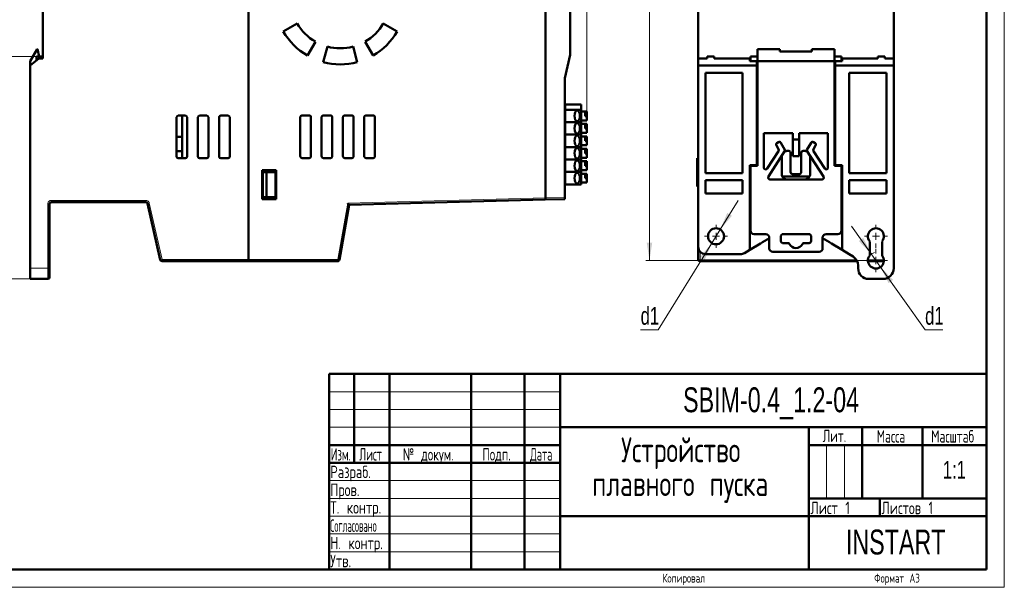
# Model space of a CAD drawing. Header units: millimetres. Extents: x 0 to 420, y 0 to 297.
# Tile 15 of 16: x 143 to 420, y 0 to 160. Entities that reach past the tile are written whole.
import ezdxf

# ---------------------------------------------------------------- set-up
doc = ezdxf.new("R2010")
doc.units = ezdxf.units.MM
doc.styles.add('SLDTEXTSTYLE0', font='TXT', dxfattribs={"width": 0.7, "bigfont": 'bigfont'})
doc.styles.add('SLDTEXTSTYLE1', font='TXT', dxfattribs={"width": 0.7})
doc.styles.add('SLDTEXTSTYLE2', font='TXT', dxfattribs={"width": 0.579176, "bigfont": 'bigfont'})
doc.styles.add('SLDTEXTSTYLE3', font='TXT', dxfattribs={"width": 0.646923, "bigfont": 'bigfont'})
doc.styles.add('SLDTEXTSTYLE4', font='TXT', dxfattribs={"width": 0.570891, "bigfont": 'bigfont'})
doc.styles.add('SLDTEXTSTYLE5', font='TXT', dxfattribs={"width": 0.585996, "bigfont": 'bigfont'})
doc.styles.add('SLDTEXTSTYLE6', font='TXT', dxfattribs={"width": 0.485474, "bigfont": 'bigfont'})
doc.dimstyles.new('SLDDIMSTYLE0', dxfattribs={"dimtxt": 5, "dimasz": 5, "dimexe": 0, "dimexo": 0.0625, "dimgap": 1.25, "dimtad": 2, "dimdec": 1, "dimrnd": 1e-09, "dimzin": 12, "dimdsep": 46, "dimtxsty": 'SLDTEXTSTYLE1', "dimsah": 1, "dimcen": 0.09, "dimadec": 0, "dimazin": 3, "dimtfac": 1, "dimtdec": 3, "dimtofl": 0, "dimtmove": 0, "dimatfit": 3, "dimfxl": 1, "dimfrac": 2, "dimtolj": 1, "dimtzin": 12, "dimarcsym": 0})
doc.dimstyles.new('SLDDIMSTYLE1', dxfattribs={"dimtxt": 5, "dimasz": 5, "dimexe": 0, "dimexo": 0.0625, "dimgap": 1.25, "dimtad": 0, "dimtih": 1, "dimtoh": 1, "dimdec": 1, "dimrnd": 1e-09, "dimzin": 12, "dimdsep": 46, "dimtxsty": 'SLDTEXTSTYLE1', "dimsah": 1, "dimcen": 0, "dimadec": 0, "dimazin": 3, "dimtfac": 1, "dimtdec": 3, "dimtmove": 0, "dimatfit": 3, "dimfxl": 1, "dimfrac": 2, "dimtolj": 1, "dimtzin": 12, "dimarcsym": 0})

# ---------------------------------------------------------------- blocks, each defined once
blk = doc.blocks.new('SW_NOTE_0')
at = {"color": 0, "linetype": 'Continuous', "lineweight": 0, "char_height": 7, "attachment_point": 2, "style": 'SLDTEXTSTYLE0'}
for s, insert in [('Устройство', (21.44, 9)), ('плавного пуска', (21.31, -0.5))]:
    blk.add_mtext(s, dxfattribs=dict(at, insert=insert))
blk = doc.blocks.new('_D_2')
at = {"color": 7, "linetype": 'Continuous', "lineweight": 0}
for p, q in [((145.85, 245.7), (145.85, 259.69)), ((145.85, 258.69), (302.55, 258.69)), ((302.55, 133.8), (302.55, 259.69))]:
    blk.add_line(p, q, dxfattribs=at)
at = {"color": 7, "linetype": 'Continuous', "lineweight": 18}
for points in [[(145.85, 258.69), (150.85, 257.92), (150.85, 259.46)], [(302.55, 258.69), (297.55, 259.46), (297.55, 257.92)]]:
    blk.add_solid(points, dxfattribs=at)
at = {"color": 7, "linetype": 'Continuous', "lineweight": 18, "insert": (222.78, 265.13), "char_height": 5, "attachment_point": 1, "style": 'SLDTEXTSTYLE0'}
blk.add_mtext('Г', dxfattribs=at)
blk = doc.blocks.new('_D_3')
at = {"color": 7, "linetype": 'Continuous', "lineweight": 0}
for p, q in [((147.64, 149.29), (134.85, 149.29)), ((135.85, 86.69), (135.85, 149.29)), ((145.84, 86.69), (134.85, 86.69))]:
    blk.add_line(p, q, dxfattribs=at)
at = {"color": 7, "linetype": 'Continuous', "lineweight": 18}
for points in [[(135.85, 149.29), (135.08, 144.29), (136.61, 144.29)], [(135.85, 86.69), (136.61, 91.69), (135.08, 91.69)]]:
    blk.add_solid(points, dxfattribs=at)
at = {"color": 7, "linetype": 'Continuous', "lineweight": 18, "insert": (129.4, 114.79), "char_height": 5, "attachment_point": 1, "rotation": 90, "style": 'SLDTEXTSTYLE0'}
blk.add_mtext('В2', dxfattribs=at)
blk = doc.blocks.new('_D_4')
at = {"color": 7, "linetype": 'Continuous', "lineweight": 0}
for p, q in [((145.84, 184.69), (134.85, 184.69)), ((135.85, 149.29), (135.85, 184.69)), ((147.64, 149.29), (134.85, 149.29))]:
    blk.add_line(p, q, dxfattribs=at)
at = {"color": 7, "linetype": 'Continuous', "lineweight": 18}
for points in [[(135.85, 184.69), (135.08, 179.69), (136.61, 179.69)], [(135.85, 149.29), (136.61, 154.29), (135.08, 154.29)]]:
    blk.add_solid(points, dxfattribs=at)
at = {"color": 7, "linetype": 'Continuous', "lineweight": 18, "insert": (129.4, 163.97), "char_height": 5, "attachment_point": 1, "rotation": 90, "style": 'SLDTEXTSTYLE0'}
blk.add_mtext('В3', dxfattribs=at)
blk = doc.blocks.new('_D_6')
at = {"color": 7, "linetype": 'Continuous', "lineweight": 0}
for p, q in [((340.06, 100.6), (345.11, 108.78)), ((340.06, 100.6), (337.69, 96.77)), ((337.69, 96.77), (322.63, 72.39)), ((322.63, 72.39), (317.66, 72.39))]:
    blk.add_line(p, q, dxfattribs=at)
at = {"color": 7, "linetype": 'Continuous', "lineweight": 18}
for points in [[(340.06, 100.6), (343.34, 104.45), (342.03, 105.26)], [(337.69, 96.77), (334.41, 92.92), (335.72, 92.11)]]:
    blk.add_solid(points, dxfattribs=at)
at = {"color": 7, "linetype": 'Continuous', "lineweight": 18, "insert": (317.66, 78.83), "char_height": 5, "attachment_point": 1, "style": 'SLDTEXTSTYLE1'}
blk.add_mtext('d1', dxfattribs=at)
blk = doc.blocks.new('_D_7')
at = {"color": 7, "linetype": 'Continuous', "lineweight": 0}
for p, q in [((335.61, 243.49), (319.15, 243.49)), ((320.15, 91.89), (320.15, 243.49)), ((380.61, 91.89), (319.15, 91.89))]:
    blk.add_line(p, q, dxfattribs=at)
at = {"color": 7, "linetype": 'Continuous', "lineweight": 18}
for points in [[(320.15, 243.49), (319.38, 238.49), (320.92, 238.49)], [(320.15, 91.89), (320.92, 96.89), (319.38, 96.89)]]:
    blk.add_solid(points, dxfattribs=at)
at = {"color": 7, "linetype": 'Continuous', "lineweight": 18, "insert": (313.7, 165.02), "char_height": 5, "attachment_point": 1, "rotation": 90, "style": 'SLDTEXTSTYLE0'}
blk.add_mtext('В1', dxfattribs=at)
blk = doc.blocks.new('_D_8')
at = {"color": 7, "linetype": 'Continuous', "lineweight": 0}
for p, q in [((382.57, 93.72), (377.01, 101.56)), ((382.57, 93.72), (385.18, 90.05)), ((385.18, 90.05), (397.71, 72.39)), ((397.71, 72.39), (402.68, 72.39))]:
    blk.add_line(p, q, dxfattribs=at)
at = {"color": 7, "linetype": 'Continuous', "lineweight": 18}
blk.add_arc((383.87, 91.89), 2.25, 101.3996, 140.8029, dxfattribs=at)
for points in [[(382.57, 93.72), (380.31, 98.24), (379.05, 97.35)], [(385.18, 90.05), (387.44, 85.53), (388.7, 86.42)]]:
    blk.add_solid(points, dxfattribs=at)
at = {"color": 7, "linetype": 'Continuous', "lineweight": 18, "insert": (397.71, 78.83), "char_height": 5, "attachment_point": 1, "style": 'SLDTEXTSTYLE1'}
blk.add_mtext('d1', dxfattribs=at)
blk = doc.blocks.new('SW_CENTERMARKSYMBOL_1')
at = {"color": 0, "linetype": 'Continuous', "lineweight": 18}
for p, q in [((0, 2), (0, 3.25)), ((-2, 0), (-3.25, 0)), ((0, 0), (-1, 0)), ((0, 0), (0, 1)), ((0, 0), (0, -1)), ((0, 0), (1, 0)), ((2, 0), (3.25, 0)), ((0, -2), (0, -3.25))]:
    blk.add_line(p, q, dxfattribs=at)
blk = doc.blocks.new('SW_CENTERMARKSYMBOL_2')
at = {"color": 0, "linetype": 'Continuous', "lineweight": 18}
for p, q in [((0, 2), (0, 3.25)), ((-2, 0), (-3.25, 0)), ((0, 0), (-1, 0)), ((0, 0), (0, 1)), ((0, 0), (0, -1)), ((0, 0), (1, 0)), ((2, 0), (3.25, 0)), ((0, -2), (0, -3.25))]:
    blk.add_line(p, q, dxfattribs=at)
blk = doc.blocks.new('SW_CENTERMARKSYMBOL_3')
at = {"color": 0, "linetype": 'Continuous', "lineweight": 18}
for p, q in [((0, 2), (0, 3.25)), ((-2, 0), (-3.25, 0)), ((0, 0), (-1, 0)), ((0, 0), (0, 1)), ((0, 0), (0, -1)), ((0, 0), (1, 0)), ((2, 0), (3.25, 0)), ((0, -2), (0, -3.25))]:
    blk.add_line(p, q, dxfattribs=at)

msp = doc.modelspace()

# ---------------------------------------------------------------- linework, layer by layer
at = {"color": 7, "linetype": 'Continuous', "lineweight": 18}
for p, q in [((420, 297), (420, 0)), ((230, 55), (295, 55)), ((230, 50), (295, 50)), ((230, 45), (295, 45)), ((370, 40), (370, 25)), ((375, 40), (375, 25)), ((230, 30), (295, 30)), ((230, 25), (295, 25)), ((230, 20), (295, 20)), ((230, 15), (295, 15)), ((230, 10), (295, 10)), ((0, 0), (420, 0))]:
    msp.add_line(p, q, dxfattribs=at)
at = {"color": 7, "linetype": 'Continuous', "lineweight": 50}
for p, q in [((415, 5), (415, 292)), ((207.35, 241.19), (207.35, 92.19)), ((207.35, 92.19), (207.35, 241.19)), ((290.85, 109.5), (290.85, 223.87)), ((297.85, 149.69), (297.85, 223.69)), ((149.45, 184.69), (149.45, 148.69)), ((333.87, 148.69), (333.87, 184.69)), ((388.87, 184.69), (388.87, 148.69)), ((217.1, 156.29), (221, 158.54)), ((245.24, 158.54), (249.14, 156.29)), ((226.12, 153.41), (223.87, 149.52)), ((242.37, 149.52), (240.12, 153.41)), ((145.85, 147.95), (147.85, 151.29)), ((147.85, 151.29), (147.91, 151.29)), ((147.91, 151.29), (148.45, 149.29)), ((228.33, 147.67), (229.5, 152.01)), ((236.74, 152.01), (237.91, 147.67)), ((296.35, 143.19), (297.85, 149.69)), ((350.57, 151.29), (350.57, 147.95)), ((356.87, 151.29), (350.57, 151.29)), ((356.87, 150.62), (356.87, 151.29)), ((365.87, 150.62), (356.87, 150.62)), ((365.87, 151.29), (365.87, 150.62)), ((372.17, 151.29), (365.87, 151.29)), ((372.17, 147.95), (372.17, 151.29)), ((148.35, 148.69), (145.85, 146.69)), ((145.85, 146.69), (145.85, 147.95)), ((147.65, 149.29), (147.65, 148.13)), ((149.1, 149.29), (147.65, 149.29)), ((148.35, 148.69), (149.1, 149.29)), ((149.45, 148.69), (148.35, 148.69)), ((149.1, 149.29), (149.45, 149.29)), ((333.87, 146.69), (333.87, 148.69)), ((336.37, 148.69), (333.87, 148.69)), ((336.37, 149.29), (338.37, 149.29)), ((336.37, 148.69), (336.37, 149.29)), ((338.37, 149.29), (338.37, 148.69)), ((348.37, 148.69), (338.37, 148.69)), ((348.37, 147.97), (348.37, 148.69)), ((350.37, 147.97), (348.37, 147.97)), ((350.57, 149.29), (348.57, 149.29)), ((348.57, 147.97), (348.57, 149.29)), ((350.37, 146.69), (350.37, 147.97)), ((350.57, 147.95), (350.57, 118.49)), ((372.17, 147.95), (350.57, 147.95)), ((374.17, 149.29), (372.17, 149.29)), ((372.17, 118.49), (372.17, 147.95)), ((374.37, 147.97), (372.37, 147.97)), ((372.37, 147.97), (372.37, 146.69)), ((374.17, 149.29), (374.17, 147.97)), ((374.37, 148.69), (374.37, 147.97)), ((384.37, 148.69), (374.37, 148.69)), ((386.37, 149.29), (384.37, 149.29)), ((384.37, 149.29), (384.37, 148.69)), ((386.37, 148.69), (386.37, 149.29)), ((388.87, 148.69), (386.37, 148.69)), ((388.87, 148.69), (388.87, 146.69)), ((145.85, 146.69), (145.85, 89.69)), ((333.87, 95.69), (333.87, 146.69)), ((333.87, 146.69), (350.37, 146.69)), ((346.37, 144.69), (335.87, 144.69)), ((335.87, 144.69), (335.87, 116.46)), ((346.37, 116.46), (346.37, 144.69)), ((350.37, 146.69), (350.37, 118.69)), ((372.37, 118.69), (372.37, 146.69)), ((372.37, 146.69), (388.87, 146.69)), ((386.87, 144.69), (376.37, 144.69)), ((376.37, 144.69), (376.37, 116.46)), ((386.87, 116.46), (386.87, 144.69)), ((388.87, 146.69), (388.87, 89.69)), ((296.35, 109.64), (296.35, 143.19)), ((296.45, 135.79), (296.35, 135.79)), ((296.45, 134.29), (296.45, 135.79)), ((296.45, 135.79), (300.95, 135.79)), ((300.95, 134.29), (300.95, 135.79)), ((296.35, 134.29), (296.45, 134.29)), ((296.45, 134.29), (300.95, 134.29)), ((296.45, 130.79), (296.45, 134.29)), ((300.95, 130.79), (300.95, 134.29)), ((302.05, 133.79), (300.95, 133.79)), ((302.05, 133.79), (302.05, 132.49)), ((302.05, 133.79), (302.55, 133.79)), ((302.55, 133.79), (302.55, 132.49)), ((187.05, 121.14), (187.05, 132.14)), ((187.55, 132.64), (189.55, 132.64)), ((188.65, 132.64), (188.65, 120.64)), ((190.05, 132.14), (190.05, 121.14)), ((193.05, 121.14), (193.05, 132.14)), ((193.55, 132.64), (195.55, 132.64)), ((196.05, 132.14), (196.05, 121.14)), ((199.05, 121.14), (199.05, 132.14)), ((199.55, 132.64), (201.55, 132.64)), ((202.05, 132.14), (202.05, 121.14)), ((221.89, 121.18), (221.89, 132.18)), ((222.39, 132.68), (224.39, 132.68)), ((224.89, 132.18), (224.89, 121.18)), ((227.89, 121.18), (227.89, 132.18)), ((228.39, 132.68), (230.39, 132.68)), ((230.89, 132.18), (230.89, 121.18)), ((233.89, 121.18), (233.89, 132.18)), ((234.39, 132.68), (236.39, 132.68)), ((236.89, 132.18), (236.89, 121.18)), ((239.89, 121.18), (239.89, 132.18)), ((240.39, 132.68), (242.39, 132.68)), ((242.89, 132.18), (242.89, 121.18)), ((296.45, 130.79), (296.35, 130.79)), ((296.45, 127.29), (296.45, 130.79)), ((296.45, 130.79), (300.95, 130.79)), ((302.55, 131.29), (300.95, 131.29)), ((300.95, 127.29), (300.95, 130.79)), ((302.05, 130.29), (300.95, 130.29)), ((302.55, 132.49), (302.05, 132.49)), ((302.05, 130.29), (302.05, 128.99)), ((302.05, 130.29), (302.55, 130.29)), ((302.55, 132.49), (302.55, 131.29)), ((302.55, 130.29), (302.55, 128.99)), ((302.55, 127.79), (300.95, 127.79)), ((302.55, 128.99), (302.05, 128.99)), ((302.55, 128.99), (302.55, 127.79)), ((352.37, 127.69), (360.47, 127.69)), ((352.37, 117.99), (352.37, 127.69)), ((360.47, 125.95), (360.47, 127.69)), ((362.27, 127.69), (370.37, 127.69)), ((362.27, 125.95), (362.27, 127.69)), ((370.37, 127.69), (370.37, 117.99)), ((188.65, 126.64), (187.05, 126.64)), ((296.35, 127.29), (296.45, 127.29)), ((296.45, 127.29), (300.95, 127.29)), ((296.45, 123.79), (296.45, 127.29)), ((300.95, 123.79), (300.95, 127.29)), ((302.05, 126.79), (300.95, 126.79)), ((302.05, 126.79), (302.05, 125.49)), ((302.05, 126.79), (302.55, 126.79)), ((302.55, 125.49), (302.05, 125.49)), ((302.55, 126.79), (302.55, 125.49)), ((302.55, 125.49), (302.55, 124.29)), ((356.01, 124.89), (356.43, 125.16)), ((358.28, 123), (357.14, 124.99)), ((360.47, 125.95), (362.27, 125.95)), ((360.47, 121.19), (360.47, 125.95)), ((362.27, 125.95), (362.27, 121.19)), ((365.61, 124.99), (364.47, 123)), ((366.31, 125.16), (366.74, 124.89)), ((187.05, 122.64), (188.65, 122.64)), ((296.45, 123.79), (296.35, 123.79)), ((296.45, 120.29), (296.45, 123.79)), ((296.45, 123.79), (300.95, 123.79)), ((302.55, 124.29), (300.95, 124.29)), ((300.95, 120.29), (300.95, 123.79)), ((302.05, 123.29), (300.95, 123.29)), ((302.05, 123.29), (302.55, 123.29)), ((302.05, 123.29), (302.05, 121.99)), ((302.55, 121.99), (302.05, 121.99)), ((302.55, 123.29), (302.55, 121.99)), ((302.55, 121.99), (302.55, 120.79)), ((356.45, 122.63), (353.29, 117.72)), ((353.63, 115.46), (358.27, 122.69)), ((356.47, 123.15), (355.85, 124.22)), ((359.37, 122.69), (358.82, 122.69)), ((359.87, 122.19), (359.87, 116.69)), ((362.87, 116.69), (362.87, 122.19)), ((363.93, 122.69), (363.37, 122.69)), ((364.47, 122.69), (369.12, 115.46)), ((366.9, 124.22), (366.28, 123.15)), ((369.45, 117.72), (366.29, 122.63)), ((189.55, 120.64), (187.55, 120.64)), ((195.55, 120.64), (193.55, 120.64)), ((201.55, 120.64), (199.55, 120.64)), ((224.39, 120.68), (222.39, 120.68)), ((230.39, 120.68), (228.39, 120.68)), ((236.39, 120.68), (234.39, 120.68)), ((242.39, 120.68), (240.39, 120.68)), ((296.35, 120.29), (296.45, 120.29)), ((296.45, 120.29), (300.95, 120.29)), ((296.45, 116.79), (296.45, 120.29)), ((302.55, 120.79), (300.95, 120.79)), ((300.95, 116.79), (300.95, 120.29)), ((302.05, 119.79), (300.95, 119.79)), ((302.05, 119.79), (302.55, 119.79)), ((302.05, 119.79), (302.05, 118.49)), ((302.55, 119.79), (302.55, 118.49)), ((333.87, 120.69), (333.57, 120.69)), ((333.57, 120.69), (333.57, 120.49)), ((333.57, 120.49), (333.57, 112.89)), ((357.37, 116.19), (357.37, 120.99)), ((362.27, 121.19), (360.47, 121.19)), ((365.37, 120.99), (365.37, 116.19)), ((211.15, 109.09), (211.15, 117.29)), ((211.15, 117.29), (215.05, 117.29)), ((211.35, 116.69), (211.15, 116.69)), ((211.35, 109.69), (211.35, 116.69)), ((212.35, 116.69), (211.35, 116.69)), ((212.35, 109.69), (212.35, 116.69)), ((212.35, 116.69), (214.95, 116.69)), ((214.95, 109.69), (214.95, 116.69)), ((215.05, 117.29), (215.05, 109.09)), ((296.45, 116.79), (296.35, 116.79)), ((296.45, 113.29), (296.45, 116.79)), ((296.45, 116.79), (300.95, 116.79)), ((302.55, 117.29), (300.95, 117.29)), ((300.95, 113.29), (300.95, 116.79)), ((302.55, 118.49), (302.05, 118.49)), ((302.55, 118.49), (302.55, 117.29)), ((335.87, 116.46), (346.37, 116.46)), ((350.37, 118.69), (348.37, 118.69)), ((348.37, 94.89), (348.37, 118.69)), ((348.57, 118.49), (348.57, 118.69)), ((348.57, 118.49), (348.57, 100.29)), ((350.57, 118.49), (348.57, 118.49)), ((374.17, 118.49), (372.17, 118.49)), ((374.37, 118.69), (372.37, 118.69)), ((374.17, 118.69), (374.17, 118.49)), ((374.17, 100.29), (374.17, 118.49)), ((374.37, 94.89), (374.37, 118.69)), ((376.37, 116.46), (386.87, 116.46)), ((302.05, 116.29), (300.95, 116.29)), ((302.55, 113.79), (300.95, 113.79)), ((302.05, 116.29), (302.05, 114.99)), ((302.05, 116.29), (302.55, 116.29)), ((302.55, 114.99), (302.05, 114.99)), ((302.55, 116.29), (302.55, 114.99)), ((302.55, 114.99), (302.55, 113.79)), ((346.37, 114.46), (335.87, 114.46)), ((335.87, 114.46), (335.87, 110.69)), ((346.37, 110.69), (346.37, 114.46)), ((368.7, 114.69), (354.05, 114.69)), ((365.22, 115.52), (357.53, 115.52)), ((360.37, 116.19), (362.37, 116.19)), ((386.87, 114.46), (376.37, 114.46)), ((376.37, 114.46), (376.37, 110.69)), ((386.87, 110.69), (386.87, 114.46)), ((215.05, 111.64), (214.95, 111.64)), ((296.35, 113.29), (296.45, 113.29)), ((296.45, 113.29), (300.95, 113.29)), ((333.57, 112.89), (333.57, 112.69)), ((333.87, 112.69), (333.57, 112.69)), ((151.85, 108.29), (178.42, 108.29)), ((211.15, 109.69), (211.35, 109.69)), ((215.05, 109.09), (211.15, 109.09)), ((211.35, 109.69), (212.35, 109.69)), ((214.95, 109.69), (212.35, 109.69)), ((235.64, 107.56), (290.76, 109)), ((290.76, 109), (296.35, 109.15)), ((335.87, 110.69), (346.37, 110.69)), ((376.37, 110.69), (386.87, 110.69)), ((151.35, 89.69), (151.35, 107.79)), ((178.91, 107.9), (182.5, 92.08)), ((232.92, 92.1), (235.64, 107.56)), ((349.57, 99.29), (352.87, 99.29)), ((353.87, 98.29), (353.87, 95.29)), ((357.12, 97.29), (357.12, 98.79)), ((365.25, 99.27), (357.5, 99.27)), ((357.62, 99.29), (365.12, 99.29)), ((365.62, 98.79), (365.62, 97.29)), ((368.87, 95.29), (368.87, 98.29)), ((369.87, 99.29), (373.17, 99.29)), ((382.12, 97.27), (382.12, 93.3)), ((385.62, 93.3), (385.62, 97.27)), ((333.87, 92.19), (333.87, 95.69)), ((348.37, 94.89), (346.85, 93.97)), ((351.37, 96.69), (348.37, 94.89)), ((354.87, 94.29), (367.87, 94.29)), ((359.13, 96.79), (357.62, 96.79)), ((365.12, 96.79), (363.62, 96.79)), ((374.37, 94.89), (371.37, 96.69)), ((376.37, 93.69), (374.37, 94.89)), ((182.99, 91.69), (207.35, 91.69)), ((207.35, 91.69), (207.35, 92.19)), ((207.35, 91.69), (232.43, 91.69)), ((378.6, 91.69), (334.37, 91.69)), ((345.82, 93.69), (335.87, 93.69)), ((377.49, 92.97), (376.37, 93.69)), ((386.11, 91.69), (381.63, 91.69)), ((145.85, 89.69), (145.85, 86.69)), ((378.87, 89.69), (378.87, 90.45)), ((145.85, 86.69), (150.85, 86.69)), ((385.87, 86.69), (381.87, 86.69)), ((230, 60), (415, 60)), ((230, 60), (230, 5)), ((237, 35), (237, 60)), ((247, 60), (247, 5)), ((270, 60), (270, 5)), ((285, 60), (285, 5)), ((295, 60), (295, 5)), ((295, 45), (415, 45)), ((365, 45), (365, 5)), ((380, 45), (380, 25)), ((397, 45), (397, 25)), ((230, 40), (295, 40)), ((365, 40), (415, 40)), ((230, 35), (295, 35)), ((365, 25), (415, 25)), ((385, 25), (385, 20)), ((295, 20), (415, 20)), ((20, 5), (415, 5))]:
    msp.add_line(p, q, dxfattribs=at)
at = {"color": 9, "linetype": 'Continuous', "lineweight": 18}
for p, q in [((333.87, 120.49), (333.57, 120.49)), ((333.87, 112.89), (333.57, 112.89)), ((151.85, 108.79), (178.42, 108.79)), ((151.85, 108.79), (151.85, 108.29)), ((178.42, 108.29), (178.42, 108.79)), ((235.22, 108.05), (290.85, 109.5)), ((290.85, 109.5), (296.35, 109.64)), ((150.85, 89.69), (150.85, 107.79)), ((150.85, 107.79), (151.35, 107.79)), ((179.4, 108.01), (178.91, 107.9)), ((179.4, 108.01), (182.99, 92.19)), ((232.43, 92.19), (235.22, 108.05)), ((334.37, 92.08), (334.37, 94.36)), ((182.5, 92.08), (182.99, 92.19)), ((182.99, 92.19), (207.35, 92.19)), ((182.99, 92.19), (182.99, 91.69)), ((207.35, 92.19), (232.43, 92.19)), ((232.43, 92.19), (232.92, 92.1)), ((378.39, 92.08), (334.37, 92.08)), ((334.37, 92.08), (334.37, 91.69)), ((386.12, 92.08), (381.63, 92.08)), ((145.85, 89.69), (150.85, 89.69)), ((151.35, 89.69), (150.85, 89.69)), ((150.85, 86.69), (150.85, 89.69))]:
    msp.add_line(p, q, dxfattribs=at)
at = {"color": 7, "linetype": 'Continuous', "lineweight": 50, "flags": 128}
for points in [[(300.59, 132.54), (300.53, 133.11), (300.36, 133.6), (300.11, 133.92), (299.81, 134.04), (299.52, 133.92), (299.27, 133.6), (299.1, 133.11), (299.04, 132.54), (299.1, 131.96), (299.27, 131.48), (299.52, 131.15), (299.81, 131.04), (300.11, 131.15), (300.36, 131.48), (300.53, 131.96), (300.59, 132.54)], [(300.59, 129.04), (300.53, 129.61), (300.36, 130.1), (300.11, 130.42), (299.81, 130.54), (299.52, 130.42), (299.27, 130.1), (299.1, 129.61), (299.04, 129.04), (299.1, 128.46), (299.27, 127.98), (299.52, 127.65), (299.81, 127.54), (300.11, 127.65), (300.36, 127.98), (300.53, 128.46), (300.59, 129.04)], [(300.59, 125.54), (300.53, 126.11), (300.36, 126.6), (300.11, 126.92), (299.81, 127.04), (299.52, 126.92), (299.27, 126.6), (299.1, 126.11), (299.04, 125.54), (299.1, 124.96), (299.27, 124.48), (299.52, 124.15), (299.81, 124.04), (300.11, 124.15), (300.36, 124.48), (300.53, 124.96), (300.59, 125.54)], [(300.59, 122.04), (300.53, 122.61), (300.36, 123.1), (300.11, 123.42), (299.81, 123.54), (299.52, 123.42), (299.27, 123.1), (299.1, 122.61), (299.04, 122.04), (299.1, 121.46), (299.27, 120.98), (299.52, 120.65), (299.81, 120.54), (300.11, 120.65), (300.36, 120.98), (300.53, 121.46), (300.59, 122.04)], [(300.59, 118.54), (300.53, 119.11), (300.36, 119.6), (300.11, 119.92), (299.81, 120.04), (299.52, 119.92), (299.27, 119.6), (299.1, 119.11), (299.04, 118.54), (299.1, 117.96), (299.27, 117.48), (299.52, 117.15), (299.81, 117.04), (300.11, 117.15), (300.36, 117.48), (300.53, 117.96), (300.59, 118.54)], [(300.59, 115.04), (300.53, 115.61), (300.36, 116.1), (300.11, 116.42), (299.81, 116.54), (299.52, 116.42), (299.27, 116.1), (299.1, 115.61), (299.04, 115.04), (299.1, 114.46), (299.27, 113.98), (299.52, 113.65), (299.81, 113.54), (300.11, 113.65), (300.36, 113.98), (300.53, 114.46), (300.59, 115.04)]]:
    msp.add_lwpolyline(points, dxfattribs=at)
at = {"color": 7, "linetype": 'Continuous', "lineweight": 50}
msp.add_circle((338.87, 98.69), 2.25, dxfattribs=at)
for centre, radius, start, end in [((233.12, 165.54), 14, 210, 240), ((233.12, 165.54), 14, 300, 330), ((233.12, 165.54), 18.5, 210, 240), ((233.12, 165.54), 18.5, 300, 330), ((233.12, 165.54), 14, 255, 285), ((233.12, 165.54), 18.5, 255, 285), ((187.55, 132.14), 0.5, 90, 180), ((189.55, 132.14), 0.5, 0, 90), ((193.55, 132.14), 0.5, 90, 180), ((195.55, 132.14), 0.5, 0, 90), ((199.55, 132.14), 0.5, 90, 180), ((201.55, 132.14), 0.5, 0, 90), ((356.28, 124.47), 0.5, 122.7352, 210), ((356.7, 124.74), 0.5, 30, 122.7352), ((366.04, 124.74), 0.5, 57.2648, 150), ((366.47, 124.47), 0.5, 330, 57.2648), ((356.03, 122.9), 0.5, 327.2648, 30), ((358.82, 121.69), 1, 90, 147.2648), ((358.02, 122.85), 0.3, 327.2648, 30), ((359.37, 122.19), 0.5, 0, 90), ((363.37, 122.19), 0.5, 90, 180), ((363.93, 121.69), 1, 32.7352, 90), ((364.72, 122.85), 0.3, 150, 212.7352), ((366.72, 122.9), 0.5, 150, 212.7352), ((187.55, 121.14), 0.5, 180, 270), ((189.55, 121.14), 0.5, 270, 0), ((193.55, 121.14), 0.5, 180, 270), ((195.55, 121.14), 0.5, 270, 0), ((199.55, 121.14), 0.5, 180, 270), ((201.55, 121.14), 0.5, 270, 0), ((358.37, 120.99), 1, 147.2648, 180), ((364.37, 120.99), 1, 0, 32.7352), ((352.87, 117.99), 0.5, 180, 327.2648), ((360.37, 116.69), 0.5, 180, 270), ((362.37, 116.69), 0.5, 270, 0), ((369.87, 117.99), 0.5, 212.7352, 0), ((354.05, 115.19), 0.5, 147.2648, 270), ((358.87, 116.19), 1.5, 180, 206.346), ((358.87, 116.19), 1.5, 206.346, 270), ((363.87, 116.19), 1.5, 270, 333.654), ((363.87, 116.19), 1.5, 333.654, 0), ((368.7, 115.19), 0.5, 270, 32.7352), ((151.85, 107.79), 0.5, 90, 180), ((178.42, 107.79), 0.5, 12.7869, 90), ((349.57, 100.29), 1, 180, 270), ((373.17, 100.29), 1, 270, 0), ((383.87, 98.69), 2.25, 321.0576, 218.9424), ((361.37, 81.72), 18, 114.6243, 123.749), ((352.87, 98.29), 1, 0, 90), ((357.62, 98.79), 0.5, 90, 180), ((357.62, 97.29), 0.5, 180, 270), ((365.12, 98.79), 0.5, 0, 90), ((365.12, 97.29), 0.5, 270, 0), ((369.87, 98.29), 1, 90, 180), ((361.37, 81.72), 18, 56.251, 65.3757), ((335.87, 95.69), 2, 180, 270), ((354.87, 95.29), 1, 180, 270), ((359.13, 96.29), 0.5, 26.1039, 90), ((361.37, 97.39), 2, 206.1039, 333.8961), ((363.62, 96.29), 0.5, 90, 153.8961), ((367.87, 95.29), 1, 270, 0), ((182.99, 92.19), 0.5, 192.7869, 270), ((334.37, 92.19), 0.5, 180, 270), ((345.82, 95.69), 2, 270, 300.9638), ((375.87, 90.45), 3, 0, 57.3808), ((383.87, 91.89), 2.25, 141.0576, 38.9424), ((381.87, 89.69), 3, 180, 270), ((385.87, 89.69), 3, 270, 0), ((150.85, 87.19), 0.5, 270, 0)]:
    msp.add_arc(centre, radius, start, end, dxfattribs=at)
at = {"color": 9, "linetype": 'Continuous', "lineweight": 18}
msp.add_arc((334.25, 92.72), 0.659, 234.6414, 280.3989, dxfattribs=at)
at = {"color": 7, "linetype": 'Continuous', "lineweight": 50}
for points in [[(221.89, 132.18), (221.9, 132.24), (221.92, 132.37), (222.03, 132.54), (222.2, 132.65), (222.33, 132.67), (222.39, 132.68)], [(224.39, 132.68), (224.45, 132.67), (224.58, 132.65), (224.75, 132.54), (224.87, 132.37), (224.88, 132.24), (224.89, 132.18)], [(227.89, 132.18), (227.9, 132.24), (227.92, 132.37), (228.03, 132.54), (228.2, 132.65), (228.33, 132.67), (228.39, 132.68)], [(230.39, 132.68), (230.45, 132.67), (230.58, 132.65), (230.75, 132.54), (230.87, 132.37), (230.88, 132.24), (230.89, 132.18)], [(233.89, 132.18), (233.9, 132.24), (233.92, 132.37), (234.03, 132.54), (234.2, 132.65), (234.33, 132.67), (234.39, 132.68)], [(236.39, 132.68), (236.45, 132.67), (236.58, 132.65), (236.75, 132.54), (236.87, 132.37), (236.88, 132.24), (236.89, 132.18)], [(239.89, 132.18), (239.9, 132.24), (239.92, 132.37), (240.03, 132.54), (240.2, 132.65), (240.33, 132.67), (240.39, 132.68)], [(242.39, 132.68), (242.45, 132.67), (242.58, 132.65), (242.75, 132.54), (242.87, 132.37), (242.88, 132.24), (242.89, 132.18)], [(222.39, 120.68), (222.33, 120.68), (222.2, 120.7), (222.03, 120.82), (221.92, 120.98), (221.9, 121.11), (221.89, 121.18)], [(224.89, 121.18), (224.88, 121.11), (224.87, 120.98), (224.75, 120.82), (224.58, 120.7), (224.45, 120.68), (224.39, 120.68)], [(228.39, 120.68), (228.33, 120.68), (228.2, 120.7), (228.03, 120.82), (227.92, 120.98), (227.9, 121.11), (227.89, 121.18)], [(230.89, 121.18), (230.88, 121.11), (230.87, 120.98), (230.75, 120.82), (230.58, 120.7), (230.45, 120.68), (230.39, 120.68)], [(234.39, 120.68), (234.33, 120.68), (234.2, 120.7), (234.03, 120.82), (233.92, 120.98), (233.9, 121.11), (233.89, 121.18)], [(236.89, 121.18), (236.88, 121.11), (236.87, 120.98), (236.75, 120.82), (236.58, 120.7), (236.45, 120.68), (236.39, 120.68)], [(240.39, 120.68), (240.33, 120.68), (240.2, 120.7), (240.03, 120.82), (239.92, 120.98), (239.9, 121.11), (239.89, 121.18)], [(242.89, 121.18), (242.88, 121.11), (242.87, 120.98), (242.75, 120.82), (242.58, 120.7), (242.45, 120.68), (242.39, 120.68)], [(207.35, 92.19), (207.35, 92.12), (207.35, 91.99), (207.35, 91.83), (207.35, 91.71), (207.35, 91.69), (207.35, 91.69)], [(232.43, 91.69), (232.49, 91.69), (232.6, 91.7), (232.75, 91.8), (232.87, 91.93), (232.9, 92.04), (232.92, 92.1)]]:
    msp.add_open_spline(points, degree=3, dxfattribs=at)
at = {"color": 9, "linetype": 'Continuous', "lineweight": 18}
for points, knots in [([(150.85, 107.79), (150.86, 107.91), (150.88, 108.11), (151.01, 108.34), (151.13, 108.5), (151.29, 108.63), (151.53, 108.75), (151.72, 108.77), (151.85, 108.79)], [0, 0, 0, 0, 0.239443, 0.36955, 0.5, 0.630107, 0.760557, 1, 1, 1, 1]), ([(178.42, 108.79), (178.53, 108.78), (178.76, 108.76), (179.06, 108.58), (179.29, 108.33), (179.36, 108.11), (179.4, 108.01)], [0, 0, 0, 0, 0.24277, 0.5, 0.75723, 1, 1, 1, 1])]:
    msp.add_open_spline(points, degree=3, knots=knots, dxfattribs=at)
at = {"color": 7, "linetype": 'Continuous', "lineweight": 50}
for points, knots in [([(290.85, 109.5), (290.85, 109.44), (290.85, 109.34), (290.84, 109.23), (290.82, 109.13), (290.81, 109.06), (290.78, 109.01), (290.77, 109), (290.76, 109)], [0, 0, 0, 0, 0.236838, 0.362712, 0.493401, 0.705602, 0.842621, 1, 1, 1, 1]), ([(296.35, 109.15), (296.35, 109.16), (296.35, 109.17), (296.35, 109.28), (296.34, 109.41), (296.35, 109.53), (296.35, 109.61), (296.35, 109.64)], [0, 0, 0, 0, 0.274019, 0.504947, 0.731234, 0.860903, 1, 1, 1, 1]), ([(235.22, 108.05), (235.28, 107.98), (235.39, 107.85), (235.51, 107.71), (235.58, 107.63), (235.62, 107.59), (235.64, 107.56), (235.64, 107.56), (235.64, 107.56)], [0, 0, 0, 0, 0.3011192, 0.5577856, 0.6794496, 0.7925544, 0.8987441, 1, 1, 1, 1]), ([(151.35, 87.19), (151.35, 87.22), (151.35, 87.27), (151.35, 87.58), (151.35, 87.91), (151.35, 88.3), (151.35, 88.89), (151.35, 89.37), (151.35, 89.69)], [0, 0, 0, 0, 0.239443, 0.369653, 0.5, 0.63021, 0.760557, 1, 1, 1, 1])]:
    msp.add_open_spline(points, degree=3, knots=knots, dxfattribs=at)
at = {"color": 9, "linetype": 'Continuous', "lineweight": 18}
msp.add_open_spline([(232.43, 91.69), (232.43, 91.69), (232.43, 91.71), (232.43, 91.83), (232.43, 91.99), (232.43, 92.12), (232.43, 92.19)], degree=3, dxfattribs=at)

# ---------------------------------------------------------------- block references
at = {"color": 7, "linetype": 'Continuous', "lineweight": 0}
for name, p in [('SW_CENTERMARKSYMBOL_1', (338.87, 98.69)), ('SW_CENTERMARKSYMBOL_2', (383.87, 98.69)), ('SW_CENTERMARKSYMBOL_3', (383.87, 91.89)), ('SW_NOTE_0', (307.49, 33.15))]:
    msp.add_blockref(name, p, dxfattribs=at)

# ---------------------------------------------------------------- texts
for s, insert, char_height, attachment_point, style in [('SBIM-0.4_1.2-04', (354.37, 56.22), 7, 2, 'SLDTEXTSTYLE1'), ('Масштаб', (405.46, 44.18), 3.5, 2, 'SLDTEXTSTYLE3'), ('Лит.', (372.2, 44.31), 3.5, 2, 'SLDTEXTSTYLE3'), ('Масса', (388.11, 44.18), 3.5, 2, 'SLDTEXTSTYLE3'), ('Изм.', (233.29, 39.13), 3.5, 2, 'SLDTEXTSTYLE5'), ('Лист', (241.68, 39.13), 3.5, 2, 'SLDTEXTSTYLE2'), ('№ докум.', (257.89, 39.13), 3.5, 2, 'SLDTEXTSTYLE3'), ('Подп.', (277.12, 39.13), 3.5, 2, 'SLDTEXTSTYLE3'), ('Дата', (289.69, 39.13), 3.5, 2, 'SLDTEXTSTYLE4'), ('Разраб.', (230.33, 34.2), 3.5, 1, 'SLDTEXTSTYLE0'), ('1:1', (405.95, 35.55), 5, 2, 'SLDTEXTSTYLE1'), ('Пров.', (230.33, 29.14), 3.5, 1, 'SLDTEXTSTYLE0'), ('Т. контр.', (230.33, 24.2), 3.5, 1, 'SLDTEXTSTYLE0'), ('Лист 1', (365.47, 24.06), 3.5, 1, 'SLDTEXTSTYLE0'), ('Листов 1', (385.47, 24.06), 3.5, 1, 'SLDTEXTSTYLE0'), ('Согласовано', (230.3, 19.07), 3.5, 1, 'SLDTEXTSTYLE6'), ('Н. контр.', (230.33, 14.2), 3.5, 1, 'SLDTEXTSTYLE0'), ('INSTART', (389.43, 16.22), 7, 2, 'SLDTEXTSTYLE1'), ('Утв.', (230.33, 9.14), 3.5, 1, 'SLDTEXTSTYLE0'), ('Копировал', (329.8, 3.82), 2.5, 2, 'SLDTEXTSTYLE0'), ('Формат А3', (389.81, 3.82), 2.5, 2, 'SLDTEXTSTYLE0')]:
    msp.add_mtext(s, dxfattribs=dict(at, insert=insert, char_height=char_height, attachment_point=attachment_point, style=style))

# ---------------------------------------------------------------- dimensions: what is measured, and where the dimension line sits
at = {"color": 7, "linetype": 'Continuous', "lineweight": 18}
dim = msp.add_linear_dim(base=(302.55, 258.69), p1=(145.85, 245.69), p2=(302.55, 133.79), text='Г', dimstyle='SLDDIMSTYLE0', dxfattribs=at)
dim.commit()
dim.dimension.update_dxf_attribs({"geometry": '_D_2', "text_midpoint": (224.2, 258.69), "dimtype": 160})
for base, p1, p2, text, picture, middle in [((320.15, 243.49), (380.62, 91.89), (335.62, 243.49), 'В1', '_D_7', (320.15, 167.69)), ((135.85, 184.69), (147.65, 149.29), (145.85, 184.69), 'В3', '_D_4', (135.85, 166.99)), ((135.85, 149.29), (145.85, 86.69), (147.65, 149.29), 'В2', '_D_3', (135.85, 117.99))]:
    dim = msp.add_linear_dim(base=base, p1=p1, p2=p2, angle=90, text=text, dimstyle='SLDDIMSTYLE0', dxfattribs=at)
    dim.commit()
    dim.dimension.update_dxf_attribs({"geometry": picture, "text_midpoint": middle, "dimtype": 160})
for p1, p2, picture, middle in [((337.69, 96.77), (340.06, 100.6), '_D_6', (320.15, 76.21)), ((385.18, 90.05), (382.57, 93.72), '_D_8', (400.2, 76.21))]:
    dim = msp.add_diameter_dim_2p(p1=p1, p2=p2, text='d1', dimstyle='SLDDIMSTYLE1', override={"dimpost": '<>'}, dxfattribs=at)
    dim.commit()
    dim.dimension.update_dxf_attribs({"geometry": picture, "text_midpoint": middle, "dimtype": 163})

doc.saveas('drawing.dxf')
